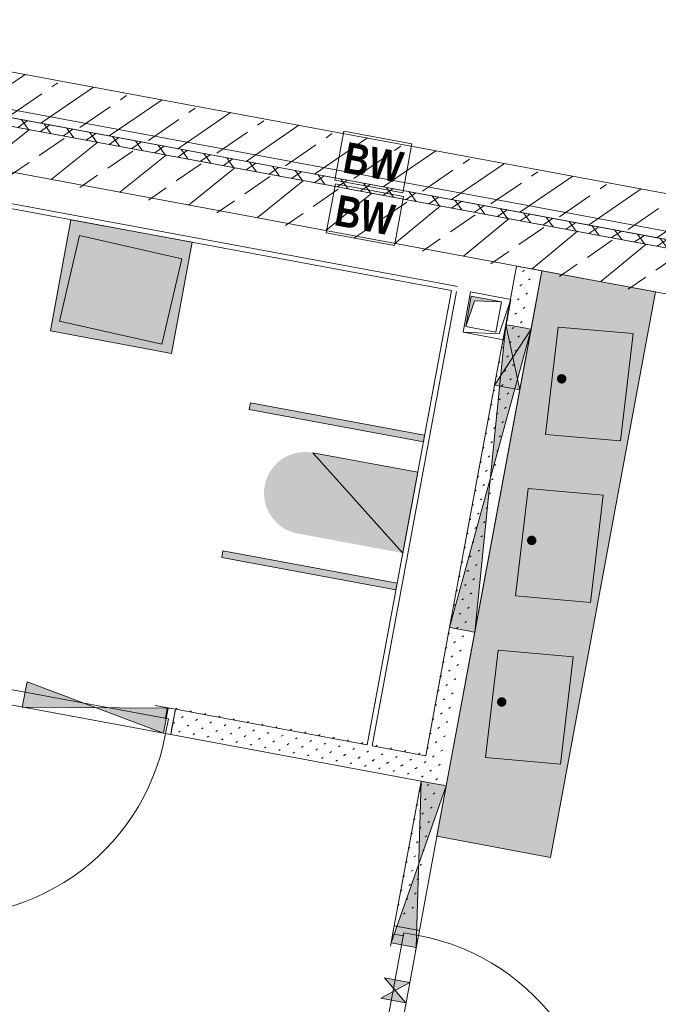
# Model space of a CAD drawing. Header units: metres. Extents: x 0 to 60282398, y -11592309 to 5708004.
# Tile 120 of 136: x 32353386.09 to 32353389.2, y 5707918.55 to 5707923.34. Entities that reach past the tile are written whole.
import ezdxf

# ---------------------------------------------------------------- set-up
doc = ezdxf.new("R2010")
doc.units = ezdxf.units.M
doc.header["$LTSCALE"] = 0.75
doc.linetypes.add('10417023$0$#9_Achse', pattern=[1.6, 0.00254, -1.59746])
doc.layers.get('0').update_dxf_attribs({"linetype": 'CONTINUOUS'})
for name, color, linetype, lineweight in [('10417023$0$#9_002_GES I Übersicht Erdgeschoss_1_101_Wand Aussen.A', 7, 'CONTINUOUS', 25), ('10417023$0$#9_002_GES I Übersicht Erdgeschoss_1_303_Sanitäre.A', 7, 'CONTINUOUS', 25), ('10417023$0$#9_002_GES I Übersicht Erdgeschoss_1_607b_Brandschutz 1_100', 7, 'CONTINUOUS', 25), ('10417023$0$#9_002_GES I Übersicht Erdgeschoss_1_Neubau_101_Wand Aussen.A', 7, 'CONTINUOUS', 25), ('10417023$0$#9_002_GES I Übersicht Erdgeschoss_1_Neubau_102_Wand Innen.A', 7, 'CONTINUOUS', 25), ('10417023$0$#9_002_GES I Übersicht Erdgeschoss_1_Neubau_104_Decken.A', 7, 'CONTINUOUS', 25), ('10417023$0$#9_002_GES I Übersicht Erdgeschoss_1_Neubau_202_Innenwandbekleidun', 7, 'CONTINUOUS', 25), ('10417023$0$#9_002_GES I Übersicht Erdgeschoss_1_Neubau_210_Wärmedämmung', 7, 'CONTINUOUS', 25), ('10417023$0$#9_002_GES I Übersicht Erdgeschoss_1_Neubau_303_Sanitäre.A', 7, 'CONTINUOUS', 25), ('10417023$0$Keine', 7, 'CONTINUOUS', 13)]:
    doc.layers.add(name, color=color, linetype=linetype, lineweight=lineweight)
doc.styles.add('10417023$0$Arial Narrow (bold)', font='ARIALNB.TTF')
pattern_1 = [(0, (0, 0), (0, 0.075), [0.009999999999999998, -0.06500000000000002])]
pattern_2 = [(44.99999999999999, (0, 0), (-0.1697056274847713, 0.1697056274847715), []), (44.99999999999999, (-0.08485281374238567, 0.08485281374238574), (-0.1697056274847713, 0.1697056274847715), [0.18, -0.05999999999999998])]
pattern_3 = [(45, (0, 0), (-0.03535533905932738, 0.03535533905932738), [0.01, -0.03999999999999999])]

# ---------------------------------------------------------------- blocks, each defined once
blk = doc.blocks.new('10417023$0$#9_MKO_LP5_ARC_GES_UP_00_002_P_G_modell (3D)')
at = {"layer": '10417023$0$#9_002_GES I Übersicht Erdgeschoss_1_101_Wand Aussen.A', "linetype": 'Continuous', "lineweight": 5, "true_color": 0xff0000}
h = blk.add_hatch(dxfattribs=at)
h.set_pattern_fill('#9_DÄMMUNG__HART_1_0001', color=1, style=0, pattern_type=2)
h.set_pattern_definition([(44.99999999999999, (0, 0), (-0.05656854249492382, 0.05656854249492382), []), (135.0000000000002, (0, 0), (0.05656854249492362, 0.056568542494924), [])])
h.paths.add_polyline_path([(-32353454.47117382, -5707790.519532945), (-32353477.474228, -5707790.519532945), (-32353477.474228, -5707790.55957689), (-32353469.004228, -5707790.55957689), (-32353469.004228, -5707810.39957689), (-32353468.96423227, -5707810.39957689), (-32353468.96423227, -5707790.55957689), (-32353454.47117382, -5707790.55957689)])
at = {"layer": '10417023$0$#9_002_GES I Übersicht Erdgeschoss_1_303_Sanitäre.A', "linetype": 'Continuous', "lineweight": 0, "true_color": 0xff0000}
h = blk.add_hatch(color=1, dxfattribs=at)
edge = h.paths.add_edge_path()
edge.add_line((-32353456.2563422, -5707790.999616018), (-32353456.5860113, -5707790.999631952))
edge.add_arc((-32353456.58600962, -5707791.034631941), 0.03499998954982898, 90.00274768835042, 180.0027867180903)
edge.add_line((-32353456.62100961, -5707791.034633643), (-32353456.62098593, -5707791.524633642))
edge.add_arc((-32353456.58598597, -5707791.524631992), 0.03499995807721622, 180.0027008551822, 270.0028413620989)
edge.add_line((-32353456.58598423, -5707791.55963195), (-32353456.25631513, -5707791.559616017))
edge.add_arc((-32353456.25631681, -5707791.524616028), 0.03499998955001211, 270.0027539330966, 360.0027851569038)
edge.add_line((-32353456.22131683, -5707791.524614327), (-32353456.22134051, -5707791.034614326))
edge.add_arc((-32353456.25634047, -5707791.034615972), 0.03499995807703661, 0.00269461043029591, 90.00283511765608)
h = blk.add_hatch(color=1, dxfattribs=at)
edge = h.paths.add_edge_path()
edge.add_arc((-32353458.99424341, -5707791.449648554), 0.02, 180, 270)
edge.add_line((-32353458.99424341, -5707791.469648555), (-32353458.50424341, -5707791.469648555))
edge.add_arc((-32353458.50424341, -5707791.449648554), 0.02, 270, 360)
edge.add_line((-32353458.48424341, -5707791.449648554), (-32353458.48424341, -5707791.042763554))
edge.add_arc((-32353458.50424341, -5707791.042763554), 0.02, 0, 90)
edge.add_line((-32353458.50424341, -5707791.022763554), (-32353458.99424341, -5707791.022763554))
edge.add_arc((-32353458.99424341, -5707791.042763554), 0.02, 90, 180)
edge.add_line((-32353459.01424341, -5707791.042763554), (-32353459.01424341, -5707791.449648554))
h = blk.add_hatch(color=1, dxfattribs=at)
edge = h.paths.add_edge_path()
edge.add_arc((-32353458.7476652, -5707791.112277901), 0.03, 270, 360)
edge.add_arc((-32353458.7476652, -5707791.112277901), 0.03, 0, 90)
edge.add_arc((-32353458.7476652, -5707791.112277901), 0.03, 90, 180)
edge.add_arc((-32353458.7476652, -5707791.112277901), 0.03, 180, 270)
h = blk.add_hatch(color=1, dxfattribs=at)
edge = h.paths.add_edge_path()
edge.add_arc((-32353456.55817601, -5707791.279630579), 0.0229871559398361, 0.002700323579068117, 90.00284294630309)
edge.add_arc((-32353456.55817604, -5707791.2796306), 0.02298717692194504, 90.0027668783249, 180.0027858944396)
edge.add_arc((-32353456.55817606, -5707791.279630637), 0.02298715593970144, 180.0026931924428, 270.0028334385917)
edge.add_arc((-32353456.55817603, -5707791.279630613), 0.02298717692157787, 270.0027478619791, 360.0027835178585)
h = blk.add_hatch(color=1, dxfattribs=at)
edge = h.paths.add_edge_path()
edge.add_line((-32353456.25630353, -5707791.799616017), (-32353456.58597264, -5707791.79963195))
edge.add_arc((-32353456.58597095, -5707791.83463194), 0.03499998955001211, 90.00275393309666, 180.0027867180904)
edge.add_line((-32353456.62097094, -5707791.834633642), (-32353456.62094726, -5707792.324633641))
edge.add_arc((-32353456.58594731, -5707792.324631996), 0.03499995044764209, 180.0026946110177, 270.0028476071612)
edge.add_line((-32353456.58594557, -5707792.359631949), (-32353456.25627647, -5707792.359616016))
edge.add_arc((-32353456.25627815, -5707792.324616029), 0.03499998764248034, 270.0027476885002, 360.002788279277)
edge.add_line((-32353456.22127816, -5707792.324614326), (-32353456.22130184, -5707791.834614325))
edge.add_arc((-32353456.2563018, -5707791.834615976), 0.03499995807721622, 0.002700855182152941, 90.00284136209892)
h = blk.add_hatch(color=1, dxfattribs=at)
edge = h.paths.add_edge_path()
edge.add_arc((-32353456.55813733, -5707792.079630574), 0.02298714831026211, 0.002690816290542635, 90.00285245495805)
edge.add_arc((-32353456.55813738, -5707792.079630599), 0.02298717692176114, 90.00275737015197, 180.0027858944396)
edge.add_arc((-32353456.55813741, -5707792.079630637), 0.02298714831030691, 180.0026931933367, 270.002852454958)
edge.add_arc((-32353456.55813736, -5707792.079630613), 0.02298717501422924, 270.0027478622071, 360.0027882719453)
h = blk.add_hatch(color=1, dxfattribs=at)
edge = h.paths.add_edge_path()
edge.add_line((-32353456.25626487, -5707792.599676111), (-32353456.58593397, -5707792.599692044))
edge.add_arc((-32353456.58593229, -5707792.634692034), 0.03499998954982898, 90.00274768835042, 180.0027867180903)
edge.add_line((-32353456.62093228, -5707792.634693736), (-32353456.6209086, -5707793.124693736))
edge.add_arc((-32353456.58590864, -5707793.124692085), 0.03499995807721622, 180.0027008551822, 270.0028413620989)
edge.add_line((-32353456.5859069, -5707793.159692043), (-32353456.2562378, -5707793.159676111))
edge.add_arc((-32353456.25623948, -5707793.124676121), 0.03499998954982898, 270.0027476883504, 360.0027867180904)
edge.add_line((-32353456.2212395, -5707793.124674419), (-32353456.22126318, -5707792.63467442))
edge.add_arc((-32353456.25626313, -5707792.634676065), 0.03499995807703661, 0.00269461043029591, 90.00283511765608)
h = blk.add_hatch(color=1, dxfattribs=at)
edge = h.paths.add_edge_path()
edge.add_arc((-32353456.55809867, -5707792.879690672), 0.0229871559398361, 0.002700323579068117, 90.00284294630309)
edge.add_arc((-32353456.5580987, -5707792.879690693), 0.02298717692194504, 90.0027668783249, 180.0027858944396)
edge.add_arc((-32353456.55809873, -5707792.87969073), 0.02298715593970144, 180.0026931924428, 270.0028334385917)
edge.add_arc((-32353456.55809869, -5707792.879690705), 0.02298717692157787, 270.0027478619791, 360.0027835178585)
at = {"layer": '10417023$0$#9_002_GES I Übersicht Erdgeschoss_1_Neubau_101_Wand Aussen.A', "linetype": 'Continuous', "lineweight": 5, "true_color": 0xff0000}
h = blk.add_hatch(dxfattribs=at)
h.set_pattern_fill('#9_BETON__STAHLBETON_0001', color=1, style=0, pattern_type=2)
h.set_pattern_definition(pattern_2)
h.paths.add_polyline_path([(-32353468.74423227, -5707790.779533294), (-32353454.47117372, -5707790.779568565), (-32353454.47117372, -5707790.559568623), (-32353468.74423227, -5707790.559533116)])
at = {"layer": '10417023$0$#9_002_GES I Übersicht Erdgeschoss_1_Neubau_102_Wand Innen.A', "linetype": 'Continuous', "lineweight": 5, "true_color": 0xff0000}
h = blk.add_hatch(dxfattribs=at)
h.set_pattern_fill('#9_BETON__STAHLBETON_0001', color=1, style=0, pattern_type=2)
h.set_pattern_definition(pattern_2)
h.paths.add_polyline_path([(-32353477.474228, -5707790.51957689), (-32353454.69117382, -5707790.51957689), (-32353454.69117382, -5707790.29957689), (-32353477.474228, -5707790.29957689)])
at = {"layer": '10417023$0$#9_002_GES I Übersicht Erdgeschoss_1_Neubau_102_Wand Innen.A', "linetype": 'Continuous', "lineweight": 13, "true_color": 0xff0000}
h = blk.add_hatch(dxfattribs=at)
h.set_pattern_fill('#9_GIPS_0001', color=1, style=0, pattern_type=2)
h.set_pattern_definition(pattern_3)
h.paths.add_polyline_path([(-32353456.87420931, -5707794.04660439), (-32353456.86170932, -5707794.046604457), (-32353456.86168739, -5707790.779639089), (-32353456.87418738, -5707790.779639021)])
at = {"layer": '10417023$0$#9_002_GES I Übersicht Erdgeschoss_1_Neubau_102_Wand Innen.A', "linetype": 'Continuous', "lineweight": 13, "true_color": 0x1f1f1f}
h = blk.add_hatch(dxfattribs=at)
h.set_pattern_fill('#9_GIPS_0001', color=250, style=0, pattern_type=2)
h.set_pattern_definition(pattern_3)
h.paths.add_polyline_path([(-32353456.8616874, -5707790.779639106), (-32353456.86170933, -5707794.046604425), (-32353456.84920934, -5707794.046604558), (-32353456.84918741, -5707790.779639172)])
at = {"layer": '10417023$0$#9_002_GES I Übersicht Erdgeschoss_1_Neubau_102_Wand Innen.A', "linetype": 'Continuous', "lineweight": 13, "true_color": 0xff0000}
h = blk.add_hatch(dxfattribs=at)
h.set_pattern_fill('#9_GIPS_0001', color=1, style=0, pattern_type=2)
h.set_pattern_definition(pattern_3)
h.paths.add_polyline_path([(-32353456.8491874, -5707790.77963919), (-32353456.84920932, -5707794.046604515), (-32353456.77420933, -5707794.046605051), (-32353456.7741874, -5707790.779639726)])
h = blk.add_hatch(dxfattribs=at)
h.set_pattern_fill('#9_GIPS_0001', color=1, style=0, pattern_type=2)
h.set_pattern_definition(pattern_3)
h.paths.add_polyline_path([(-32353456.7741874, -5707790.779639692), (-32353456.77420933, -5707794.046605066), (-32353456.76170933, -5707794.046605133), (-32353456.7616874, -5707790.779639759)])
h = blk.add_hatch(dxfattribs=at)
h.set_pattern_fill('#9_GIPS_0001', color=1, style=0, pattern_type=2)
h.set_pattern_definition(pattern_3)
h.paths.add_polyline_path([(-32353456.76168739, -5707790.779639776), (-32353456.76170932, -5707794.046605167), (-32353456.74920932, -5707794.046605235), (-32353456.74918739, -5707790.779639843)])
h = blk.add_hatch(dxfattribs=at)
h.set_pattern_fill('#9_GIPS_0001', color=1, style=0, pattern_type=2)
h.set_pattern_definition(pattern_3)
h.paths.add_polyline_path([(-32353458.11427959, -5707793.217325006), (-32353458.11428008, -5707793.229824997), (-32353456.8742038, -5707793.229872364), (-32353456.87420373, -5707793.217372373)])
at = {"layer": '10417023$0$#9_002_GES I Übersicht Erdgeschoss_1_Neubau_102_Wand Innen.A', "linetype": 'Continuous', "lineweight": 13, "true_color": 0x1f1f1f}
h = blk.add_hatch(dxfattribs=at)
h.set_pattern_fill('#9_GIPS_0001', color=250, style=0, pattern_type=2)
h.set_pattern_definition(pattern_3)
h.paths.add_polyline_path([(-32353458.1142796, -5707793.217325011), (-32353456.87420372, -5707793.217372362), (-32353456.87420365, -5707793.204872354), (-32353458.11427912, -5707793.204825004)])
at = {"layer": '10417023$0$#9_002_GES I Übersicht Erdgeschoss_1_Neubau_102_Wand Innen.A', "linetype": 'Continuous', "lineweight": 13, "true_color": 0xff0000}
h = blk.add_hatch(dxfattribs=at)
h.set_pattern_fill('#9_GIPS_0001', color=1, style=0, pattern_type=2)
h.set_pattern_definition(pattern_3)
h.paths.add_polyline_path([(-32353458.11428009, -5707793.229825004), (-32353458.11428292, -5707793.304825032), (-32353456.87420433, -5707793.304872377), (-32353456.87420382, -5707793.229872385)])
at = {"layer": '10417023$0$#9_002_GES I Übersicht Erdgeschoss_1_Neubau_102_Wand Innen.A', "linetype": 'Continuous', "lineweight": 13, "true_color": 0x1f1f1f}
h = blk.add_hatch(dxfattribs=at)
h.set_pattern_fill('#9_GIPS_0001', color=250, style=0, pattern_type=2)
h.set_pattern_definition(pattern_3)
h.paths.add_polyline_path([(-32353458.11428342, -5707793.317325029), (-32353458.1142839, -5707793.329825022), (-32353456.87420448, -5707793.329872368), (-32353456.8742044, -5707793.317372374)])
h = blk.add_hatch(dxfattribs=at)
h.set_pattern_fill('#9_GIPS_0001', color=250, style=0, pattern_type=2)
h.set_pattern_definition(pattern_3)
h.paths.add_polyline_path([(-32353458.11428341, -5707793.317325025), (-32353456.87420439, -5707793.317372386), (-32353456.87420432, -5707793.304872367), (-32353458.11428293, -5707793.304825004)])
at = {"layer": '10417023$0$#9_002_GES I Übersicht Erdgeschoss_1_Neubau_202_Innenwandbekleidun', "linetype": 'Continuous', "lineweight": 5}
h = blk.add_hatch(dxfattribs=at)
h.set_pattern_fill('#9_GIPSKARTON_0001', style=0, pattern_type=2)
h.set_pattern_definition(pattern_1)
h.paths.add_polyline_path([(-32353459.47419406, -5707790.929648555), (-32353459.47419406, -5707790.954648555), (-32353457.16442595, -5707790.954648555), (-32353457.16442844, -5707790.929648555)])
h = blk.add_hatch(dxfattribs=at)
h.set_pattern_fill('#9_GIPSKARTON_0001', style=0, pattern_type=2)
h.set_pattern_definition(pattern_1)
h.paths.add_polyline_path([(-32353457.16442844, -5707790.929649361), (-32353457.1642024, -5707793.204861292), (-32353457.1392024, -5707793.204862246), (-32353457.13942844, -5707790.929646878)])
at = {"layer": '10417023$0$#9_002_GES I Übersicht Erdgeschoss_1_Neubau_303_Sanitäre.A', "linetype": 'Continuous', "lineweight": 0, "true_color": 0xff0000}
h = blk.add_hatch(color=1, dxfattribs=at)
edge = h.paths.add_edge_path()
edge.add_arc((-32353457.68531923, -5707792.054627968), 0.2000020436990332, 89.74098241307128, 180)
edge.add_arc((-32353457.68531923, -5707792.054627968), 0.2000020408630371, 180, 270.2590186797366)
edge.add_line((-32353457.68441508, -5707792.254627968), (-32353457.16431667, -5707792.254627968))
edge.add_line((-32353457.16431667, -5707792.254627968), (-32353457.16431667, -5707791.854627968))
edge.add_line((-32353457.16431667, -5707791.854627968), (-32353457.68441508, -5707791.854627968))
at = {"layer": '10417023$0$#9_002_GES I Übersicht Erdgeschoss_1_101_Wand Aussen.A', "color": 1, "linetype": 'Continuous', "lineweight": 18, "true_color": 0xff0000, "flags": 128}
blk.add_lwpolyline([(-32353454.47117382, -5707790.519532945), (-32353454.47117382, -5707790.55957689), (-32353468.96423227, -5707790.55957689), (-32353468.96423227, -5707810.39957689), (-32353469.004228, -5707810.39957689), (-32353469.004228, -5707790.55957689), (-32353477.474228, -5707790.55957689), (-32353477.474228, -5707790.519532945)], close=True, dxfattribs=at)
at = {"layer": '10417023$0$#9_002_GES I Übersicht Erdgeschoss_1_303_Sanitäre.A', "color": 1, "linetype": 'Continuous', "lineweight": 13, "true_color": 0xff0000, "flags": 128}
for points in [[(-32353456.2563422, -5707790.999616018), (-32353456.62100961, -5707791.034633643), (-32353456.58598423, -5707791.55963195), (-32353456.22131683, -5707791.524614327)], [(-32353459.01424341, -5707791.449648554), (-32353458.99424341, -5707791.022763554), (-32353458.48424341, -5707791.042763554), (-32353458.50424341, -5707791.469648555)], [(-32353457.16431667, -5707791.704614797), (-32353458.02737961, -5707791.704614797), (-32353458.02737961, -5707791.671616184), (-32353457.16431667, -5707791.671616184)], [(-32353456.25630353, -5707791.799616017), (-32353456.62097094, -5707791.834633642), (-32353456.58594557, -5707792.359631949), (-32353456.22127816, -5707792.324614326)], [(-32353457.16431667, -5707792.404614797), (-32353458.02737961, -5707792.404614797), (-32353458.02737961, -5707792.437616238), (-32353457.16431667, -5707792.437616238)], [(-32353456.25626487, -5707792.599676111), (-32353456.62093228, -5707792.634693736), (-32353456.5859069, -5707793.159692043), (-32353456.2212395, -5707793.124674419)]]:
    blk.add_lwpolyline(points, close=True, dxfattribs=at)
at = {"layer": '10417023$0$#9_002_GES I Übersicht Erdgeschoss_1_303_Sanitäre.A', "color": 1, "linetype": 'Continuous', "true_color": 0xff0000}
for points in [[(-32353457.16431667, -5707791.704614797), (-32353457.16431667, -5707791.671616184), (-32353458.02737961, -5707791.704614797), (-32353458.02737961, -5707791.671616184)], [(-32353457.16431667, -5707792.404614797), (-32353458.02737961, -5707792.404614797), (-32353457.16431667, -5707792.437616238), (-32353458.02737961, -5707792.437616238)]]:
    blk.add_solid(points, dxfattribs=at)
at = {"layer": '10417023$0$#9_002_GES I Übersicht Erdgeschoss_1_607b_Brandschutz 1_100', "color": 1, "linetype": 'Continuous', "lineweight": 13, "true_color": 0xff0000}
for p, q in [((-32353457.48372623, -5707790.288253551), (-32353457.82122771, -5707790.288253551)), ((-32353457.82122771, -5707790.288253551), (-32353457.82122771, -5707790.530901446)), ((-32353457.48372623, -5707790.530901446), (-32353457.48372623, -5707790.288253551)), ((-32353457.82122771, -5707790.530901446), (-32353457.48372623, -5707790.530901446)), ((-32353457.47749553, -5707790.548236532), (-32353457.81499557, -5707790.548236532)), ((-32353457.81499557, -5707790.548236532), (-32353457.81499557, -5707790.790884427)), ((-32353457.47749553, -5707790.790884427), (-32353457.47749553, -5707790.548236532)), ((-32353457.81499557, -5707790.790884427), (-32353457.47749553, -5707790.790884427))]:
    blk.add_line(p, q, dxfattribs=at)
at = {"layer": '10417023$0$#9_002_GES I Übersicht Erdgeschoss_1_Neubau_101_Wand Aussen.A', "color": 1, "linetype": 'Continuous', "lineweight": 18, "true_color": 0xff0000}
for p, q in [((-32353454.47117382, -5707790.559568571), (-32353468.96423227, -5707790.559532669)), ((-32353468.74423227, -5707790.779533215), (-32353454.47117382, -5707790.779568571))]:
    blk.add_line(p, q, dxfattribs=at)
at = {"layer": '10417023$0$#9_002_GES I Übersicht Erdgeschoss_1_Neubau_102_Wand Innen.A', "color": 1, "linetype": 'Continuous', "lineweight": 18, "true_color": 0xff0000}
for p, q in [((-32353454.69117382, -5707790.29957689), (-32353469.824228, -5707790.29957689)), ((-32353469.824228, -5707790.51957689), (-32353454.69117382, -5707790.51957689))]:
    blk.add_line(p, q, dxfattribs=at)
at = {"layer": '10417023$0$#9_002_GES I Übersicht Erdgeschoss_1_Neubau_102_Wand Innen.A', "color": 1, "linetype": 'Continuous', "lineweight": 13, "true_color": 0xff0000}
for p, q in [((-32353456.87418738, -5707790.779639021), (-32353456.87418933, -5707791.069562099)), ((-32353456.74918738, -5707790.779639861), (-32353456.87418738, -5707790.779639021)), ((-32353456.74918933, -5707791.069562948), (-32353456.74918738, -5707790.779639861)), ((-32353456.7491895, -5707791.069562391), (-32353456.87419903, -5707792.569562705)), ((-32353456.7491895, -5707791.069562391), (-32353456.87419181, -5707791.369562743)), ((-32353456.87418933, -5707791.069562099), (-32353456.87419132, -5707791.369562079)), ((-32353456.86168934, -5707791.069562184), (-32353456.87418933, -5707791.069562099)), ((-32353456.87418892, -5707791.069562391), (-32353456.7491996, -5707792.569562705)), ((-32353456.87418892, -5707791.069562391), (-32353456.74919094, -5707791.369562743)), ((-32353456.84918936, -5707791.069562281), (-32353456.86168934, -5707791.069562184)), ((-32353456.77418933, -5707791.069562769), (-32353456.84918936, -5707791.069562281)), ((-32353456.76168935, -5707791.069562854), (-32353456.77418933, -5707791.069562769)), ((-32353456.74918932, -5707791.069562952), (-32353456.76168935, -5707791.069562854)), ((-32353456.74919132, -5707791.369562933), (-32353456.74918932, -5707791.069562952)), ((-32353456.87419134, -5707791.369562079), (-32353456.87419941, -5707792.569562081)), ((-32353456.87419132, -5707791.369562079), (-32353456.86169134, -5707791.369562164)), ((-32353456.86169134, -5707791.369562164), (-32353456.84919136, -5707791.369562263)), ((-32353456.84919136, -5707791.369562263), (-32353456.77419133, -5707791.36956275)), ((-32353456.77419133, -5707791.36956275), (-32353456.76169135, -5707791.369562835)), ((-32353456.76169135, -5707791.369562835), (-32353456.74919132, -5707791.369562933)), ((-32353456.7491994, -5707792.569562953), (-32353456.74919133, -5707791.369562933)), ((-32353456.87419939, -5707792.569562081), (-32353456.87420365, -5707793.204872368)), ((-32353456.87419941, -5707792.569562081), (-32353456.86169942, -5707792.569562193)), ((-32353456.86169942, -5707792.569562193), (-32353456.84919944, -5707792.569562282)), ((-32353456.84919944, -5707792.569562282), (-32353456.77419941, -5707792.569562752)), ((-32353456.77419941, -5707792.569562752), (-32353456.76169939, -5707792.569562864)), ((-32353456.76169939, -5707792.569562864), (-32353456.7491994, -5707792.569562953)), ((-32353456.74920448, -5707793.329873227), (-32353456.74919939, -5707792.569562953)), ((-32353458.84919917, -5707793.329797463), (-32353458.14919402, -5707793.204824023)), ((-32353458.84919407, -5707793.204796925), (-32353458.84919884, -5707793.329796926)), ((-32353458.8491934, -5707793.204796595), (-32353458.14919835, -5707793.329823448)), ((-32353458.15427848, -5707793.204824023), (-32353458.15428137, -5707793.256823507)), ((-32353458.11427844, -5707793.204825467), (-32353458.15427848, -5707793.204824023)), ((-32353458.14919884, -5707793.329823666), (-32353458.14919407, -5707793.204823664)), ((-32353458.11428421, -5707793.329824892), (-32353458.11427844, -5707793.204825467)), ((-32353458.11427988, -5707793.217324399), (-32353458.11427844, -5707793.204825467)), ((-32353458.11427988, -5707793.217324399), (-32353458.11427844, -5707793.204825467)), ((-32353458.11427988, -5707793.217324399), (-32353458.11427844, -5707793.204825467)), ((-32353458.11427988, -5707793.229824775), (-32353458.11427988, -5707793.217324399)), ((-32353458.11427988, -5707793.229824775), (-32353458.11427988, -5707793.217324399)), ((-32353458.11427988, -5707793.229824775), (-32353458.11427988, -5707793.217324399)), ((-32353457.1642024, -5707793.204861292), (-32353458.1142791, -5707793.204825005)), ((-32353456.87420365, -5707793.204872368), (-32353457.1392024, -5707793.204862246)), ((-32353458.13928063, -5707793.256823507), (-32353459.22428118, -5707793.256783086)), ((-32353458.15428137, -5707793.256823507), (-32353458.13928063, -5707793.256823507)), ((-32353458.13928063, -5707793.256823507), (-32353458.13928352, -5707793.329823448)), ((-32353458.13928352, -5707793.329823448), (-32353458.13928063, -5707793.256823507)), ((-32353458.11428276, -5707793.304825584), (-32353458.11427988, -5707793.229824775)), ((-32353458.11428276, -5707793.304825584), (-32353458.11427988, -5707793.229824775)), ((-32353458.11428276, -5707793.304825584), (-32353458.11427988, -5707793.229824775)), ((-32353458.11428421, -5707793.329824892), (-32353458.11428276, -5707793.317324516)), ((-32353458.11428421, -5707793.329824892), (-32353458.11428276, -5707793.317324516)), ((-32353458.11428421, -5707793.329824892), (-32353458.11428276, -5707793.317324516)), ((-32353458.11428276, -5707793.317324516), (-32353458.11428276, -5707793.304825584)), ((-32353458.11428276, -5707793.317324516), (-32353458.11428276, -5707793.304825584)), ((-32353458.11428276, -5707793.317324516), (-32353458.11428276, -5707793.304825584)), ((-32353459.22428406, -5707793.329783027), (-32353458.13928352, -5707793.329823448)), ((-32353458.13928352, -5707793.329823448), (-32353458.11428421, -5707793.329824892)), ((-32353458.11428389, -5707793.329825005), (-32353456.87420448, -5707793.329872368)), ((-32353456.8742045, -5707793.329872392), (-32353456.87420929, -5707794.046604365)), ((-32353456.74920394, -5707793.329872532), (-32353456.87420913, -5707794.129872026)), ((-32353456.8742048, -5707793.329872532), (-32353456.74920971, -5707794.129873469)), ((-32353456.86170452, -5707793.329872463), (-32353456.8742045, -5707793.329872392)), ((-32353456.84920454, -5707793.329872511), (-32353456.86170452, -5707793.329872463)), ((-32353456.7742045, -5707793.329873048), (-32353456.84920454, -5707793.329872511)), ((-32353456.76170453, -5707793.329873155), (-32353456.7742045, -5707793.329873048)), ((-32353456.74920451, -5707793.329873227), (-32353456.76170453, -5707793.329873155)), ((-32353456.7492093, -5707794.046605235), (-32353456.74920451, -5707793.329873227)), ((-32353456.87420913, -5707794.046605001), (-32353456.86170876, -5707794.046605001)), ((-32353456.87420913, -5707794.046605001), (-32353456.87420913, -5707794.086605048)), ((-32353456.74920971, -5707794.046605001), (-32353456.87420913, -5707794.046605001)), ((-32353456.87420913, -5707794.046605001), (-32353456.86170876, -5707794.046605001)), ((-32353456.87420913, -5707794.046605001), (-32353456.86170876, -5707794.046605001)), ((-32353456.87420913, -5707794.086605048), (-32353456.82220965, -5707794.086605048)), ((-32353456.86170876, -5707794.046605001), (-32353456.84920982, -5707794.046605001)), ((-32353456.86170876, -5707794.046605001), (-32353456.84920982, -5707794.046605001)), ((-32353456.86170876, -5707794.046605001), (-32353456.84920982, -5707794.046605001)), ((-32353456.84920982, -5707794.046605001), (-32353456.77420902, -5707794.046605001)), ((-32353456.84920982, -5707794.046605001), (-32353456.77420902, -5707794.046605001)), ((-32353456.84920982, -5707794.046605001), (-32353456.77420902, -5707794.046605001)), ((-32353456.82220965, -5707794.071604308), (-32353456.82221686, -5707795.156604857)), ((-32353456.82220965, -5707794.086605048), (-32353456.82220965, -5707794.071604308)), ((-32353456.82220965, -5707794.071604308), (-32353456.74920971, -5707794.071605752)), ((-32353456.74920971, -5707794.071605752), (-32353456.82220965, -5707794.071604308)), ((-32353456.77420902, -5707794.046605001), (-32353456.76170864, -5707794.046605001)), ((-32353456.77420902, -5707794.046605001), (-32353456.76170864, -5707794.046605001)), ((-32353456.77420902, -5707794.046605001), (-32353456.76170864, -5707794.046605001)), ((-32353456.76170864, -5707794.046605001), (-32353456.74920971, -5707794.046605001)), ((-32353456.76170864, -5707794.046605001), (-32353456.74920971, -5707794.046605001)), ((-32353456.76170864, -5707794.046605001), (-32353456.74920971, -5707794.046605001)), ((-32353456.74921693, -5707795.156604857), (-32353456.74920971, -5707794.071605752)), ((-32353456.74920971, -5707794.071605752), (-32353456.74920971, -5707794.046605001)), ((-32353456.87420984, -5707794.129872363), (-32353456.74920984, -5707794.129873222)), ((-32353456.74921115, -5707794.304577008), (-32353456.87421202, -5707794.404575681)), ((-32353456.74921102, -5707794.30457688), (-32353456.87421101, -5707794.304576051)), ((-32353456.87421057, -5707794.304575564), (-32353456.74921115, -5707794.404577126)), ((-32353456.87421169, -5707794.404576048), (-32353456.7492117, -5707794.404576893))]:
    blk.add_line(p, q, dxfattribs=at)
at = {"layer": '10417023$0$#9_002_GES I Übersicht Erdgeschoss_1_Neubau_102_Wand Innen.A', "color": 1, "linetype": '10417023$0$#9_Achse', "lineweight": 13, "true_color": 0xff0000}
for p, q in [((-32353458.11427844, -5707793.204825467), (-32353459.24927904, -5707793.204782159)), ((-32353458.11428421, -5707793.329824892), (-32353459.24928337, -5707793.329781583)), ((-32353456.87420913, -5707794.046605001), (-32353456.87421635, -5707795.181604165)), ((-32353456.74920971, -5707794.046605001), (-32353456.74921693, -5707795.181605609))]:
    blk.add_line(p, q, dxfattribs=at)
at = {"layer": '10417023$0$#9_002_GES I Übersicht Erdgeschoss_1_Neubau_102_Wand Innen.A', "color": 1, "linetype": 'Continuous', "lineweight": 13, "true_color": 0xff0000}
for centre, radius, start, end in [((-32353459.2242839, -5707793.329782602), 1.085000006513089, 269.9978121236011, 359.9978112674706), ((-32353456.74921674, -5707795.156605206), 1.085000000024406, 359.9996156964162, 89.99961564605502)]:
    blk.add_arc(centre, radius, start, end, dxfattribs=at)
at = {"layer": '10417023$0$#9_002_GES I Übersicht Erdgeschoss_1_Neubau_102_Wand Innen.A', "color": 1, "linetype": 'Continuous', "true_color": 0xff0000}
for points in [[(-32353456.74918932, -5707791.06956295), (-32353456.87418933, -5707791.069562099), (-32353456.81169032, -5707791.21956252)], [(-32353456.74918932, -5707791.069562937), (-32353456.87418932, -5707791.069562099), (-32353456.81169437, -5707791.819562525)], [(-32353456.74919132, -5707791.369562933), (-32353456.81169032, -5707791.21956252), (-32353456.87419132, -5707791.369562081)], [(-32353456.7491994, -5707792.569562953), (-32353456.81169435, -5707791.819562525), (-32353456.87419941, -5707792.569562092)], [(-32353458.84919407, -5707793.204796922), (-32353458.84919884, -5707793.329796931), (-32353458.49919645, -5707793.26731029)], [(-32353458.14919407, -5707793.204823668), (-32353458.49919645, -5707793.2673103), (-32353458.14919884, -5707793.329823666)], [(-32353456.74920451, -5707793.329873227), (-32353456.8742045, -5707793.329872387), (-32353456.81170717, -5707793.729872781)], [(-32353456.74920984, -5707794.129873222), (-32353456.81170717, -5707793.729872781), (-32353456.87420984, -5707794.129872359)], [(-32353456.74921102, -5707794.30457688), (-32353456.87421101, -5707794.304576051), (-32353456.81171136, -5707794.354576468)], [(-32353456.7492117, -5707794.404576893), (-32353456.81171136, -5707794.354576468), (-32353456.87421169, -5707794.404576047)]]:
    blk.add_solid(points, dxfattribs=at)
at = {"layer": '10417023$0$#9_002_GES I Übersicht Erdgeschoss_1_Neubau_104_Decken.A', "color": 1, "linetype": 'Continuous', "lineweight": 13, "true_color": 0xff0000}
for p, q in [((-32353456.91428738, -5707790.964720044), (-32353457.06428738, -5707790.964720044)), ((-32353457.06428738, -5707790.964720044), (-32353457.06428738, -5707791.114720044)), ((-32353457.04553747, -5707790.983470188), (-32353456.91428714, -5707790.964720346)), ((-32353456.91428738, -5707791.114720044), (-32353456.91428738, -5707790.964720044)), ((-32353457.06428731, -5707791.114720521), (-32353457.04553747, -5707790.983470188)), ((-32353457.06428738, -5707791.114720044), (-32353456.91428738, -5707791.114720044))]:
    blk.add_line(p, q, dxfattribs=at)
at = {"layer": '10417023$0$#9_002_GES I Übersicht Erdgeschoss_1_Neubau_104_Decken.A', "color": 1, "linetype": 'Continuous', "lineweight": 13, "true_color": 0xff0000, "flags": 128}
for points in [[(-32353499.24365664, -5707781.952985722), (-32353499.24365668, -5707777.242828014), (-32353491.34430819, -5707777.240905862), (-32353491.34429377, -5707777.249004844), (-32353488.711808, -5707777.242914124), (-32353474.36909785, -5707777.203502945), (-32353467.58052395, -5707777.184627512), (-32353458.71420428, -5707777.159975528), (-32353458.7142043, -5707776.82162203), (-32353452.08528951, -5707776.852814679), (-32353452.08528951, -5707777.242828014), (-32353452.08528951, -5707779.426313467), (-32353449.88417032, -5707779.426313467), (-32353449.88417032, -5707779.646313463), (-32353454.47117382, -5707779.646313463), (-32353454.47117382, -5707790.51957689), (-32353496.34426422, -5707790.51957689), (-32353496.34426422, -5707785.84991685), (-32353499.24365677, -5707785.84991685)], [(-32353491.64409519, -5707777.192828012), (-32353499.24365668, -5707777.192828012), (-32353499.24365668, -5707790.51957689), (-32353454.47117381, -5707790.51957689), (-32353454.47117381, -5707779.376313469), (-32353454.47117381, -5707776.841971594), (-32353458.7151397, -5707776.821626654), (-32353458.71420428, -5707777.159982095), (-32353462.62409527, -5707777.170791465), (-32353462.62409527, -5707788.759576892), (-32353491.64409519, -5707788.759576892)], [(-32353468.96423227, -5707790.479532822), (-32353468.96423227, -5707797.304576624), (-32353460.53922811, -5707797.304576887), (-32353460.53922811, -5707797.229576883), (-32353452.62422799, -5707797.229577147), (-32353451.27397855, -5707797.229576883), (-32353451.27397855, -5707790.47953124), (-32353467.78422802, -5707790.479532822), (-32353467.82422806, -5707790.479532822)], [(-32353468.9644006, -5707812.749292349), (-32353468.96423227, -5707810.39957689), (-32353468.96423227, -5707807.119576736), (-32353468.96423227, -5707797.22957689), (-32353468.96423227, -5707790.55957689), (-32353454.47117382, -5707790.55957689), (-32353442.504228, -5707790.559574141), (-32353442.504228, -5707812.74957689)]]:
    blk.add_lwpolyline(points, close=True, dxfattribs=at)
at = {"layer": '10417023$0$#9_002_GES I Übersicht Erdgeschoss_1_Neubau_104_Decken.A', "color": 1, "linetype": 'Continuous', "true_color": 0xff0000}
blk.add_solid([(-32353457.06428738, -5707791.114720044), (-32353457.04553738, -5707790.983470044), (-32353457.06428738, -5707790.964720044), (-32353456.91428738, -5707790.964720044)], dxfattribs=at)
at = {"layer": '10417023$0$#9_002_GES I Übersicht Erdgeschoss_1_Neubau_202_Innenwandbekleidun', "color": 1, "linetype": 'Continuous', "lineweight": 13, "true_color": 0xff0000}
for p, q in [((-32353457.16442844, -5707790.929648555), (-32353459.47419406, -5707790.929648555)), ((-32353459.47419406, -5707790.954648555), (-32353457.16442595, -5707790.954648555)), ((-32353457.13942844, -5707790.929646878), (-32353457.16442844, -5707790.929649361)), ((-32353457.16442595, -5707790.954648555), (-32353457.1642024, -5707793.204861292)), ((-32353457.1392024, -5707793.204862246), (-32353457.13942595, -5707790.954648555))]:
    blk.add_line(p, q, dxfattribs=at)
at = {"layer": '10417023$0$#9_002_GES I Übersicht Erdgeschoss_1_Neubau_210_Wärmedämmung', "color": 1, "linetype": 'Continuous', "lineweight": 13, "true_color": 0xff0000}
for p, q in [((-32353456.87181021, -5707790.94464564), (-32353457.07181021, -5707790.94464564)), ((-32353457.07181021, -5707790.94464564), (-32353457.07181021, -5707791.14464564)), ((-32353456.87180982, -5707790.944645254), (-32353456.89681057, -5707791.119646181)), ((-32353456.87181021, -5707791.14464564), (-32353456.87181021, -5707790.94464564)), ((-32353457.07181021, -5707791.14464564), (-32353456.87181021, -5707791.14464564)), ((-32353456.89681057, -5707791.119646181), (-32353457.07181006, -5707791.144645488))]:
    blk.add_line(p, q, dxfattribs=at)
at = {"layer": '10417023$0$#9_002_GES I Übersicht Erdgeschoss_1_Neubau_303_Sanitäre.A', "color": 1, "linetype": 'Continuous', "lineweight": 13, "true_color": 0xff0000, "flags": 128}
for points in [[(-32353456.18605208, -5707793.579625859), (-32353456.74905206, -5707793.579653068), (-32353456.74918738, -5707790.779639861), (-32353456.18618741, -5707790.77961265)], [(-32353459.04924341, -5707791.504648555), (-32353459.04924341, -5707790.954648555), (-32353458.44924341, -5707790.954648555), (-32353458.44924341, -5707791.504648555)], [(-32353457.68441508, -5707791.854627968), (-32353457.16431667, -5707791.854627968), (-32353457.16431667, -5707792.254627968)]]:
    blk.add_lwpolyline(points, close=True, dxfattribs=at)
at = {"layer": '10417023$0$#9_002_GES I Übersicht Erdgeschoss_1_Neubau_303_Sanitäre.A', "color": 1, "linetype": 'Continuous', "true_color": 0xff0000}
for points in [[(-32353456.18605208, -5707793.579625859), (-32353456.18618741, -5707790.77961265), (-32353456.74905206, -5707793.579653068), (-32353456.74918738, -5707790.779639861)], [(-32353459.04924341, -5707791.504648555), (-32353458.44924341, -5707791.504648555), (-32353459.04924341, -5707790.954648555), (-32353458.44924341, -5707790.954648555)]]:
    blk.add_solid(points, dxfattribs=at)
at = {"layer": '10417023$0$#9_002_GES I Übersicht Erdgeschoss_1_607b_Brandschutz 1_100', "color": 1, "true_color": 0xff0000, "char_height": 0.1502737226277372, "attachment_point": 5, "line_spacing_factor": 1.002187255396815, "style": '10417023$0$Arial Narrow (bold)'}
for insert in [(-32353457.65247736, -5707790.41098956), (-32353457.64624534, -5707790.670973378)]:
    blk.add_mtext('BW ', dxfattribs=dict(at, insert=insert))
blk = doc.blocks.new('10417023$0$2_MKO_LP5_LAN_GES_UP_00_002_V_A (3D)')
at = {"layer": '10417023$0$Keine'}
blk.add_blockref('10417023$0$#9_MKO_LP5_ARC_GES_UP_00_002_P_G_modell (3D)', (0, 0), dxfattribs=at)
blk = doc.blocks.new('10417023')
at = {"layer": '10417023$0$Keine', "rotation": 349.4819372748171}
blk.add_blockref('10417023$0$2_MKO_LP5_LAN_GES_UP_00_002_V_A (3D)', (65205154.93137175, 5413829.557758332), dxfattribs=at)

msp = doc.modelspace()

# ---------------------------------------------------------------- block references
msp.add_blockref('10417023', (0, 0))

doc.saveas('drawing.dxf')
